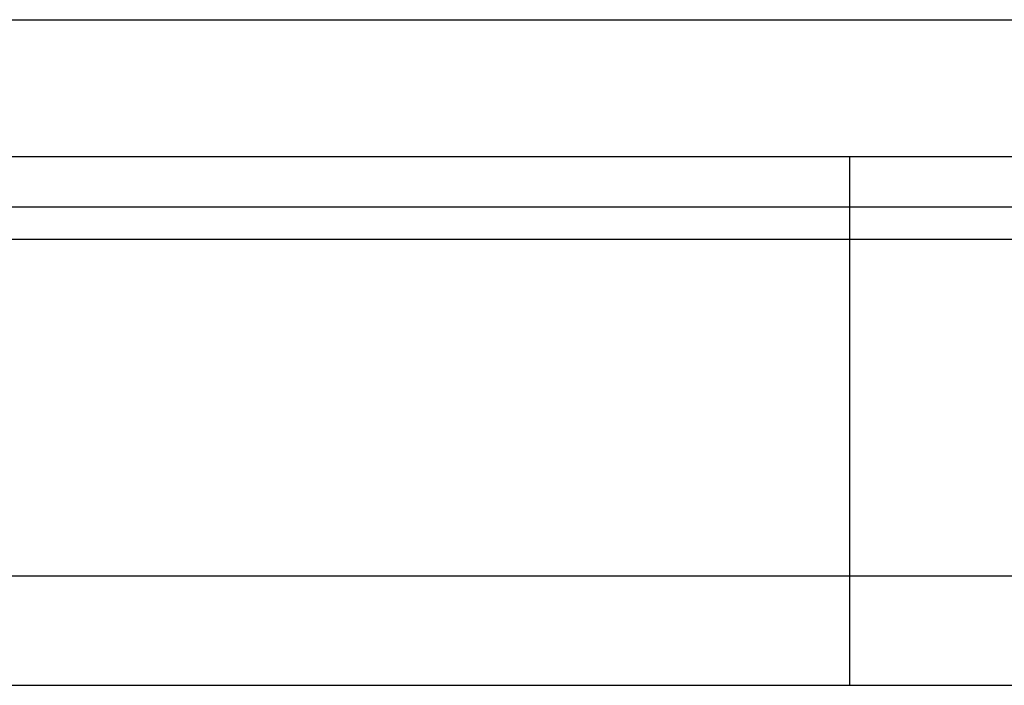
# Model space of a CAD drawing. Header units: millimetres. Extents: x 34 to 348, y -46 to 61.
# Tile 37 of 53: x 270.45 to 281.25, y -27.77 to -20.47. Entities that reach past the tile are written whole.
import ezdxf
from ezdxf.lldxf.tags import DXFTag

# ---------------------------------------------------------------- set-up
doc = ezdxf.new("R2010")
doc.units = ezdxf.units.MM
doc.header["$LTSCALE"] = 0.15
doc.layers.add('HID', color=2, linetype='DASHED')
doc.layers.add('OUT', color=3, linetype='CONTINUOUS')
tags = doc.linetypes.add('DASHED', pattern=[25.72, 12.86, -12.86]).pattern_tags.tags
tags[6:7] = [DXFTag(74, 4), DXFTag(75, 0), DXFTag(340, '0'), DXFTag(46, 0.0), DXFTag(50, 0.0), DXFTag(44, 0.0), DXFTag(45, 0.0)]
tags[4:5] = [DXFTag(74, 4), DXFTag(75, 0), DXFTag(340, '0'), DXFTag(46, 0.0), DXFTag(50, 0.0), DXFTag(44, 0.0), DXFTag(45, 0.0)]

msp = doc.modelspace()

# ---------------------------------------------------------------- linework, layer by layer
at = {"layer": 'HID', "color": 0}
msp.add_line((279.552, -21.967), (279.552, -27.767), dxfattribs=at)
at = {"layer": 'OUT', "color": 0}
for p, q in [((218.765, -20.467), (306.765, -20.467)), ((218.765, -21.967), (306.765, -21.967)), ((180.626, -22.52), (339.052, -22.52)), ((180.572, -22.874), (339.052, -22.874)), ((179.449, -26.567), (339.052, -26.567)), ((143.052, -27.767), (339.052, -27.767))]:
    msp.add_line(p, q, dxfattribs=at)

doc.saveas('drawing.dxf')
